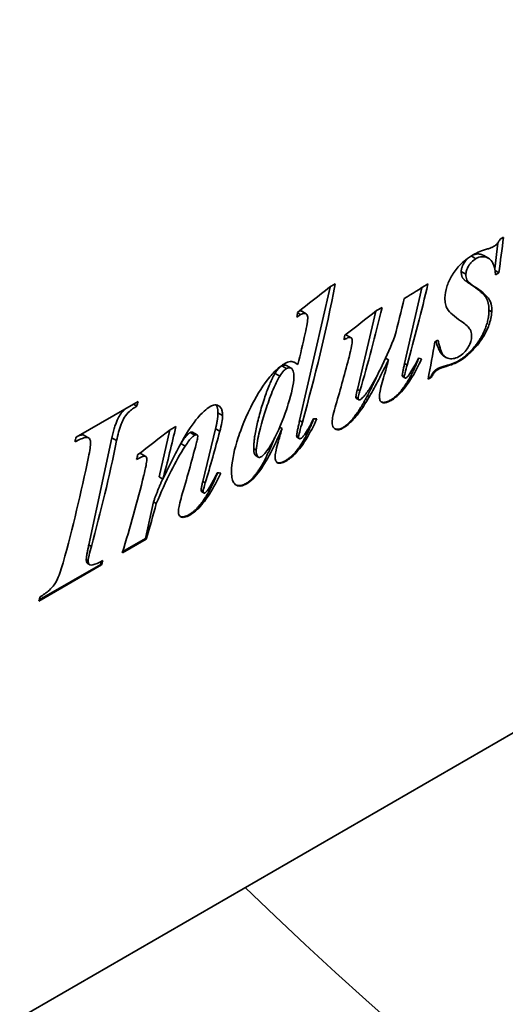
# Model space of a CAD drawing. Header units: millimetres. Extents: x 66 to 1674, y 20 to 1168.
# Tile 15 of 23: x 1441 to 1454, y 327 to 352. Entities that reach past the tile are written whole.
import ezdxf

# ---------------------------------------------------------------- set-up
doc = ezdxf.new("R2010")
doc.units = ezdxf.units.MM
doc.header["$LTSCALE"] = 4
doc.layers.add('Krawędzie widoczne(ISO)', color=7, linetype='Continuous', lineweight=35, true_color=0x262659)
doc.layers.add('Widoczne krawędzie styczne(ISO)', color=7, linetype='Continuous', lineweight=35, true_color=0x1a1a3e)

msp = doc.modelspace()

# ---------------------------------------------------------------- linework, layer by layer
at = {"layer": 'Krawędzie widoczne(ISO)'}
for p, q in [((1407.18, 306.58), (1485.366, 351.72)), ((1453.496, 346.115), (1453.583, 346.165)), ((1453.437, 346.017), (1453.362, 345.365)), ((1453.199, 345.631), (1453.08, 345.7)), ((1453.465, 345.261), (1453.37, 345.316)), ((1453.465, 345.261), (1453.378, 345.21)), ((1449.158, 344.897), (1448.381, 341.49)), ((1449.144, 344.889), (1449.292, 344.974)), ((1451.497, 344.878), (1451.059, 342.942)), ((1450.343, 344.294), (1450.485, 344.377)), ((1448.546, 344.212), (1448.434, 344.276)), ((1450.325, 344.281), (1449.855, 342.283)), ((1449.695, 343.601), (1449.577, 343.669)), ((1451.834, 343.498), (1451.91, 343.542)), ((1450.649, 343.038), (1450.576, 343.08)), ((1452.118, 343.097), (1452.079, 343.119)), ((1448.166, 342.821), (1448.046, 342.891)), ((1448.337, 342.921), (1448.239, 342.978)), ((1451.067, 342.577), (1451.022, 342.603)), ((1451.746, 342.597), (1451.659, 342.546)), ((1451.73, 342.606), (1451.663, 342.568)), ((1451.746, 342.597), (1451.73, 342.606)), ((1442.674, 341.065), (1444.256, 341.978)), ((1444.227, 341.857), (1444.137, 341.909)), ((1449.884, 342.022), (1449.83, 342.053)), ((1445.074, 341.252), (1445.225, 341.339)), ((1447.932, 341.283), (1447.871, 341.318)), ((1442.994, 341.047), (1442.883, 341.11)), ((1445.067, 341.247), (1444.795, 340.051)), ((1445.764, 341.122), (1445.648, 341.188)), ((1446.234, 341.278), (1445.909, 339.932)), ((1443.59, 341.045), (1443.002, 338.314)), ((1448.369, 341.028), (1448.323, 341.054)), ((1444.453, 340.571), (1444.335, 340.639)), ((1447.323, 340.556), (1447.268, 340.587)), ((1444.893, 339.994), (1444.795, 340.051)), ((1445.935, 339.641), (1445.888, 339.668)), ((1444.65, 339.412), (1444.444, 338.476)), ((1444.723, 339.369), (1444.65, 339.412)), ((1444.466, 338.463), (1443.856, 338.111)), ((1444.444, 338.476), (1443.865, 338.142)), ((1444.466, 338.463), (1444.444, 338.476)), ((1443.325, 337.804), (1441.722, 336.879)), ((1443.303, 337.817), (1441.731, 336.91)), ((1443.016, 337.81), (1442.98, 337.831)), ((1443.319, 337.894), (1443.303, 337.817)), ((1443.325, 337.804), (1443.303, 337.817))]:
    msp.add_line(p, q, dxfattribs=at)
for centre, major_axis, ratio, start_param, end_param in [((1426.607, 361.872), (-14.216, 35.672), 0.652276, 3.990518, 4.017821), ((1416.454, 356.011), (-156.306, -119.454), 0.146522, 1.663368, 1.668654), ((1422.017, 359.223), (-6.511, 38.859), 0.706238, 4.123134, 4.221906), ((1429.418, 363.495), (-772.962, -476.925), 0.030211, 1.580143, 1.580926), ((1424.714, 360.78), (-6.693, 38.797), 0.705561, 4.116242, 4.174993), ((1424.117, 360.435), (6.248, -38.947), 0.707177, 1.015021, 1.042033), ((1423.526, 360.094), (-5.861, 39.075), 0.708475, 4.135015, 4.195036), ((1421.158, 358.726), (10.427, -37.387), 0.686044, 0.988148, 0.991574), ((1423.917, 360.319), (-153.823, -117.999), 0.148799, 1.623386, 1.62867), ((1421.437, 358.888), (5.993, -39.032), 0.708042, 1.043699, 1.065616), ((1422.603, 359.561), (10.097, -37.522), 0.688251, 0.954694, 0.958021), ((1425.12, 361.014), (14.103, -35.727), 0.653544, 0.794122, 0.823653), ((1422.913, 359.74), (5.807, -39.093), 0.708647, 0.994453, 1.029814), ((1421.907, 359.159), (-48.062, 15.907), 0.156299, 2.282502, 2.284561), ((1424.097, 360.423), (7.017, -38.685), 0.704295, 0.966678, 0.981674), ((1416.945, 356.294), (-3.029, 39.936), 0.715156, 4.288897, 4.292127), ((1418.264, 357.056), (-6.563, 38.841), 0.706045, 4.1423, 4.180178), ((1418.416, 357.143), (-58.909, 8.374), 0.223635, 2.142882, 2.144549), ((1415.419, 355.413), (6.524, -38.854), 0.706189, 1.074058, 1.077288), ((1418.663, 357.286), (-157.797, -120.327), 0.145188, 1.622385, 1.627669), ((1419.616, 357.836), (-5.358, 39.238), 0.710016, 4.143259, 4.180484), ((1421.473, 358.909), (5.84, -39.082), 0.708543, 0.99122, 1.000239), ((1416.623, 356.108), (-7.546, 38.498), 0.702073, 4.098905, 4.175658), ((1419.001, 357.481), (5.692, -39.13), 0.709012, 0.994932, 1.032842), ((1415.907, 355.695), (7.407, -38.547), 0.702675, 0.960258, 1.037011), ((1417.328, 356.515), (7.017, -38.685), 0.704295, 1.020344, 1.023671), ((1417.663, 356.709), (6.539, -38.849), 0.706136, 0.957107, 1.013761), ((1416.443, 356.004), (-53.179, 12.428), 0.197445, 2.211868, 2.213829), ((1418.246, 357.045), (-7.186, 38.626), 0.703608, 4.084967, 4.111259), ((1417.063, 356.362), (-8.174, 38.269), 0.69916, 4.063935, 4.067175), ((1415.53, 355.477), (6.524, -38.854), 0.706189, 0.957416, 0.960657), ((1466.28, 384.778), (42.857, -74.231), 0.57735, 5.173935, 6.852137)]:
    msp.add_ellipse(centre, major_axis=major_axis, ratio=ratio, start_param=start_param, end_param=end_param, dxfattribs=at)
for points, degree, knots in [([(1453.345, 345.937), (1453.369, 345.951), (1453.393, 345.969), (1453.431, 346.009), (1453.446, 346.027), (1453.473, 346.069), (1453.485, 346.092), (1453.496, 346.115)], 3, [0, 0, 0, 0, 0.01797219, 0.01797219, 0.0305826, 0.0305826, 0.04412903, 0.04412903, 0.04412903, 0.04412903]), ([(1452.812, 345.72), (1452.867, 345.751), (1452.923, 345.778), (1453.042, 345.827), (1453.109, 345.849), (1453.174, 345.868)], 3, [0, 0, 0, 0, 0.04036273, 0.04036273, 0.08976104, 0.08976104, 0.08976104, 0.08976104]), ([(1453.174, 345.868), (1453.205, 345.877), (1453.239, 345.888), (1453.295, 345.911), (1453.321, 345.923), (1453.345, 345.937)], 3, [0, 0, 0, 0, 0.02404109, 0.02404109, 0.04200264, 0.04200264, 0.04200264, 0.04200264]), ([(1452.09, 344.618), (1452.092, 344.708), (1452.107, 344.803), (1452.167, 344.995), (1452.207, 345.084), (1452.315, 345.272), (1452.38, 345.36), (1452.508, 345.496), (1452.563, 345.546), (1452.683, 345.64), (1452.748, 345.683), (1452.812, 345.72)], 3, [0, 0, 0, 0, 0.0583472, 0.0583472, 0.1114644, 0.1114644, 0.1718946, 0.1718946, 0.2142399, 0.2142399, 0.2617984, 0.2617984, 0.2617984, 0.2617984]), ([(1452.707, 345.654), (1452.631, 345.596), (1452.506, 345.393), (1452.506, 345.29)], 2, [0.248096, 0.248096, 0.248096, 1, 2, 2, 2]), ([(1452.88, 345.62), (1452.842, 345.598), (1452.804, 345.569), (1452.746, 345.509), (1452.718, 345.475), (1452.669, 345.393), (1452.652, 345.357), (1452.635, 345.304), (1452.631, 345.287), (1452.626, 345.254), (1452.624, 345.237), (1452.624, 345.222)], 3, [0, 0, 0, 0, 0.02842545, 0.02842545, 0.04589716, 0.04589716, 0.05818706, 0.05818706, 0.0640509, 0.0640509, 0.07007727, 0.07007727, 0.07007727, 0.07007727]), ([(1453.378, 345.21), (1453.374, 345.322), (1453.356, 345.426), (1453.293, 345.549), (1453.254, 345.606), (1453.133, 345.664), (1453.086, 345.675), (1453.008, 345.669), (1452.983, 345.664), (1452.932, 345.646), (1452.906, 345.635), (1452.88, 345.62)], 3, [0, 0, 0, 0, 0.0757539, 0.0757539, 0.1149227, 0.1149227, 0.1362507, 0.1362507, 0.1459382, 0.1459382, 0.1554597, 0.1554597, 0.1554597, 0.1554597]), ([(1452.624, 345.222), (1452.623, 345.168), (1452.631, 345.121), (1452.659, 345.058), (1452.683, 345.013), (1452.786, 344.948)], 3, [0, 0, 0, 0, 0.03474915, 0.03474915, 0.05633735, 0.05633735, 0.05633735, 0.05633735]), ([(1452.786, 344.948), (1452.921, 344.859), (1453.115, 344.724), (1453.212, 344.599), (1453.249, 344.549), (1453.284, 344.399), (1453.289, 344.333), (1453.285, 344.261)], 3, [0, 0, 0, 0, 0.1518719, 0.1518719, 0.1760696, 0.1760696, 0.191938, 0.191938, 0.191938, 0.191938]), ([(1452.145, 344.348), (1452.125, 344.381), (1452.111, 344.42), (1452.092, 344.511), (1452.089, 344.563), (1452.09, 344.618)], 3, [0, 0, 0, 0, 0.03362516, 0.03362516, 0.06948136, 0.06948136, 0.06948136, 0.06948136]), ([(1452.491, 344.033), (1452.421, 344.08), (1452.347, 344.134), (1452.23, 344.238), (1452.178, 344.292), (1452.145, 344.348)], 3, [0, 0, 0, 0, 0.0811279, 0.0811279, 0.146986, 0.146986, 0.146986, 0.146986]), ([(1448.407, 344.192), (1448.392, 344.184), (1448.378, 344.174), (1448.346, 344.153), (1448.329, 344.141), (1448.312, 344.128)], 3, [0, 0, 0, 0, 0.01069062, 0.01069062, 0.02343122, 0.02343122, 0.02343122, 0.02343122]), ([(1448.434, 344.276), (1448.43, 344.279), (1448.404, 344.29), (1448.379, 344.287)], 2, [0.8979592, 0.8979592, 0.8979592, 1, 1.4152081, 1.4152081, 1.4152081]), ([(1448.588, 344.128), (1448.587, 344.147), (1448.584, 344.164), (1448.57, 344.192), (1448.561, 344.202), (1448.537, 344.217), (1448.52, 344.225), (1448.482, 344.222), (1448.468, 344.219), (1448.438, 344.209), (1448.423, 344.201), (1448.407, 344.192)], 3, [0, 0, 0, 0, 0.01228971, 0.01228971, 0.02443584, 0.02443584, 0.03696848, 0.03696848, 0.04351889, 0.04351889, 0.05070193, 0.05070193, 0.05070193, 0.05070193]), ([(1448.522, 343.711), (1448.54, 343.793), (1448.56, 343.885), (1448.581, 344.023), (1448.588, 344.083), (1448.588, 344.128)], 3, [0, 0, 0, 0, 0.04749459, 0.04749459, 0.08082644, 0.08082644, 0.08082644, 0.08082644]), ([(1453.285, 344.261), (1453.279, 344.154), (1453.254, 344.042), (1453.195, 343.878), (1453.172, 343.82), (1453.087, 343.648), (1453.021, 343.545), (1452.875, 343.36), (1452.78, 343.255), (1452.6, 343.099), (1452.527, 343.047), (1452.454, 343.005)], 3, [0, 0, 0, 0, 0.0707404, 0.0707404, 0.0975146, 0.0975146, 0.144346, 0.144346, 0.1871127, 0.1871127, 0.2155964, 0.2155964, 0.2155964, 0.2155964]), ([(1452.771, 343.606), (1452.775, 343.672), (1452.768, 343.728), (1452.739, 343.802), (1452.729, 343.819), (1452.678, 343.894), (1452.59, 343.965), (1452.491, 344.033)], 3, [0, 0, 0, 0, 0.0439734, 0.0439734, 0.0675654, 0.0675654, 0.183867, 0.183867, 0.183867, 0.183867]), ([(1449.724, 343.532), (1449.724, 343.549), (1449.722, 343.564), (1449.713, 343.584), (1449.708, 343.593), (1449.686, 343.607), (1449.673, 343.609), (1449.644, 343.609), (1449.629, 343.606), (1449.577, 343.585), (1449.543, 343.566), (1449.514, 343.55)], 3, [0, 0, 0, 0, 0.01083038, 0.01083038, 0.01745282, 0.01745282, 0.02376353, 0.02376353, 0.0306043, 0.0306043, 0.03888742, 0.03888742, 0.03888742, 0.03888742]), ([(1450.232, 342.41), (1450.324, 342.566), (1450.411, 342.733), (1450.605, 343.137), (1450.714, 343.393), (1450.811, 343.64)], 3, [0, 0, 0, 0, 0.0954726, 0.0954726, 0.2392976, 0.2392976, 0.2392976, 0.2392976]), ([(1452.445, 343.12), (1452.489, 343.146), (1452.533, 343.178), (1452.62, 343.265), (1452.652, 343.309), (1452.701, 343.385), (1452.725, 343.43), (1452.759, 343.522), (1452.768, 343.565), (1452.771, 343.606)], 3, [0, 0, 0, 0, 0.0327586, 0.0327586, 0.0673607, 0.0673607, 0.1149694, 0.1149694, 0.1619162, 0.1619162, 0.1619162, 0.1619162]), ([(1449.651, 343.136), (1449.67, 343.215), (1449.69, 343.306), (1449.715, 343.441), (1449.723, 343.496), (1449.724, 343.532)], 3, [0, 0, 0, 0, 0.04690026, 0.04690026, 0.08089186, 0.08089186, 0.08089186, 0.08089186]), ([(1451.858, 343.512), (1451.93, 343.285), (1452.029, 343.148), (1452.079, 343.119)], 2, [0.133992, 0.133992, 0.133992, 1, 1.506667, 1.506667, 1.506667]), ([(1451.91, 343.542), (1451.941, 343.414), (1451.983, 343.266), (1452.052, 343.15), (1452.089, 343.101), (1452.21, 343.062), (1452.262, 343.063), (1452.345, 343.075), (1452.394, 343.09), (1452.445, 343.12)], 3, [0, 0, 0, 0, 0.1036893, 0.1036893, 0.1467365, 0.1467365, 0.1772728, 0.1772728, 0.2148707, 0.2148707, 0.2148707, 0.2148707]), ([(1451.166, 342.648), (1451.201, 342.695), (1451.239, 342.757), (1451.321, 342.9), (1451.371, 342.995), (1451.414, 343.081)], 3, [0, 0, 0, 0, 0.03098291, 0.03098291, 0.07505705, 0.07505705, 0.07505705, 0.07505705]), ([(1446.646, 340.26), (1446.661, 340.507), (1446.719, 340.773), (1446.84, 341.134), (1446.951, 341.462), (1447.255, 342.071), (1447.409, 342.33), (1447.646, 342.639), (1447.723, 342.719), (1447.855, 342.843), (1447.928, 342.9), (1448.003, 342.943)], 3, [0, 0, 0, 0, 0.1647822, 0.1647822, 0.2122206, 0.2122206, 0.2436909, 0.2436909, 0.2625423, 0.2625423, 0.2848803, 0.2848803, 0.2848803, 0.2848803]), ([(1448.003, 342.943), (1448.05, 342.971), (1448.097, 342.988), (1448.169, 342.996), (1448.197, 342.993), (1448.27, 342.967), (1448.306, 342.945), (1448.337, 342.921)], 3, [0, 0, 0, 0, 0.03523259, 0.03523259, 0.05796257, 0.05796257, 0.08222325, 0.08222325, 0.08222325, 0.08222325]), ([(1448.233, 342.603), (1448.234, 342.655), (1448.231, 342.709), (1448.209, 342.777), (1448.197, 342.799), (1448.173, 342.817), (1448.157, 342.829), (1448.121, 342.836), (1448.106, 342.835), (1448.076, 342.828), (1448.06, 342.822), (1448.044, 342.813)], 3, [0, 0, 0, 0, 0.03396906, 0.03396906, 0.05484013, 0.05484013, 0.06144635, 0.06144635, 0.06522139, 0.06522139, 0.06897075, 0.06897075, 0.06897075, 0.06897075]), ([(1450.649, 343.038), (1450.567, 342.868), (1450.478, 342.688), (1450.328, 342.398), (1450.237, 342.224), (1450.164, 342.101)], 3, [0, 0, 0, 0, 0.1005503, 0.1005503, 0.1755466, 0.1755466, 0.1755466, 0.1755466]), ([(1451.493, 343.066), (1451.414, 342.89), (1451.321, 342.705), (1451.135, 342.41), (1451.044, 342.286), (1450.907, 342.146), (1450.869, 342.112), (1450.793, 342.05), (1450.755, 342.024), (1450.716, 342.002)], 3, [0, 0, 0, 0, 0.1044519, 0.1044519, 0.1830561, 0.1830561, 0.2115246, 0.2115246, 0.2399493, 0.2399493, 0.2399493, 0.2399493]), ([(1451.123, 342.904), (1451.107, 342.843), (1451.086, 342.767), (1451.06, 342.664), (1451.05, 342.625), (1451.049, 342.612)], 3, [0, 0, 0, 0, 0.03700044, 0.03700044, 0.06304139, 0.06304139, 0.06304139, 0.06304139]), ([(1452.118, 342.87), (1452.082, 342.86), (1452.042, 342.848), (1451.978, 342.824), (1451.948, 342.811), (1451.921, 342.795)], 3, [0, 0, 0, 0, 0.02870915, 0.02870915, 0.04874322, 0.04874322, 0.04874322, 0.04874322]), ([(1452.454, 343.005), (1452.403, 342.976), (1452.351, 342.952), (1452.24, 342.907), (1452.178, 342.887), (1452.118, 342.87)], 3, [0, 0, 0, 0, 0.03773385, 0.03773385, 0.08465884, 0.08465884, 0.08465884, 0.08465884]), ([(1447.875, 342.624), (1447.819, 342.537), (1447.77, 342.433), (1447.665, 342.191), (1447.605, 342.027), (1447.504, 341.727), (1447.418, 341.466), (1447.316, 341.048), (1447.284, 340.881), (1447.276, 340.734)], 3, [0, 0, 0, 0, 0.0542867, 0.0542867, 0.1414149, 0.1414149, 0.230732, 0.230732, 0.2870343, 0.2870343, 0.2870343, 0.2870343]), ([(1447.57, 340.745), (1447.657, 340.872), (1447.734, 341.019), (1447.931, 341.439), (1448.038, 341.746), (1448.174, 342.176), (1448.23, 342.42), (1448.233, 342.603)], 3, [0, 0, 0, 0, 0.0811146, 0.0811146, 0.2490169, 0.2490169, 0.5036636, 0.5036636, 0.5036636, 0.5036636]), ([(1448.044, 342.813), (1448.023, 342.8), (1448.001, 342.783), (1447.942, 342.723), (1447.906, 342.673), (1447.875, 342.624)], 3, [0, 0, 0, 0, 0.01613387, 0.01613387, 0.04682022, 0.04682022, 0.04682022, 0.04682022]), ([(1451.001, 342.64), (1451.001, 342.618), (1451.02, 342.604), (1451.022, 342.603)], 2, [0, 0, 0, 1, 1.111111, 1.111111, 1.111111]), ([(1451.049, 342.612), (1451.049, 342.606), (1451.05, 342.601), (1451.053, 342.59), (1451.057, 342.585), (1451.068, 342.575), (1451.074, 342.573), (1451.082, 342.573), (1451.086, 342.573), (1451.093, 342.575), (1451.097, 342.577), (1451.1, 342.579)], 3, [0, 0, 0, 0, 0.00404169, 0.00404169, 0.00974113, 0.00974113, 0.01807517, 0.01807517, 0.02295932, 0.02295932, 0.02777282, 0.02777282, 0.02777282, 0.02777282]), ([(1451.1, 342.579), (1451.11, 342.585), (1451.119, 342.592), (1451.142, 342.614), (1451.154, 342.631), (1451.166, 342.648)], 3, [0, 0, 0, 0, 0.00687693, 0.00687693, 0.01768403, 0.01768403, 0.01768403, 0.01768403]), ([(1451.921, 342.795), (1451.892, 342.778), (1451.863, 342.758), (1451.825, 342.722), (1451.812, 342.707), (1451.777, 342.654), (1451.76, 342.624), (1451.746, 342.597)], 3, [0, 0, 0, 0, 0.02147468, 0.02147468, 0.03235336, 0.03235336, 0.04333573, 0.04333573, 0.04333573, 0.04333573]), ([(1449.931, 342.025), (1449.948, 342.035), (1449.965, 342.049), (1450.012, 342.093), (1450.042, 342.129), (1450.126, 342.238), (1450.184, 342.329), (1450.232, 342.41)], 3, [0, 0, 0, 0, 0.01258269, 0.01258269, 0.03581212, 0.03581212, 0.08553956, 0.08553956, 0.08553956, 0.08553956]), ([(1450.419, 342.119), (1450.423, 342.17), (1450.433, 342.227), (1450.461, 342.358), (1450.483, 342.439), (1450.506, 342.517)], 3, [0, 0, 0, 0, 0.03437132, 0.03437132, 0.08113523, 0.08113523, 0.08113523, 0.08113523]), ([(1450.164, 342.101), (1450.064, 341.934), (1449.952, 341.759), (1449.768, 341.525), (1449.709, 341.468), (1449.61, 341.375), (1449.553, 341.33), (1449.496, 341.298)], 3, [0, 0, 0, 0, 0.1028338, 0.1028338, 0.1823101, 0.1823101, 0.2825472, 0.2825472, 0.2825472, 0.2825472]), ([(1449.921, 342.245), (1449.91, 342.206), (1449.897, 342.161), (1449.881, 342.094), (1449.875, 342.067), (1449.874, 342.049)], 3, [0, 0, 0, 0, 0.02325193, 0.02325193, 0.0404873, 0.0404873, 0.0404873, 0.0404873]), ([(1450.716, 342.002), (1450.665, 341.972), (1450.613, 341.95), (1450.526, 341.937), (1450.499, 341.944), (1450.458, 341.966), (1450.442, 341.984), (1450.426, 342.025), (1450.422, 342.041), (1450.418, 342.077), (1450.418, 342.097), (1450.419, 342.119)], 3, [0, 0, 0, 0, 0.0380829, 0.0380829, 0.0718737, 0.0718737, 0.1095822, 0.1095822, 0.1304782, 0.1304782, 0.1525537, 0.1525537, 0.1525537, 0.1525537]), ([(1444.227, 341.857), (1444.154, 341.815), (1444.077, 341.761), (1443.952, 341.634), (1443.917, 341.581), (1443.867, 341.498), (1443.843, 341.444), (1443.776, 341.267), (1443.739, 341.117), (1443.71, 340.976)], 3, [0, 0, 0, 0, 0.0543757, 0.0543757, 0.0999007, 0.0999007, 0.1605701, 0.1605701, 0.3102958, 0.3102958, 0.3102958, 0.3102958]), ([(1445.384, 340.964), (1445.525, 341.208), (1445.661, 341.418), (1445.806, 341.589), (1445.869, 341.661), (1445.996, 341.775), (1446.047, 341.814), (1446.099, 341.844)], 3, [0, 0, 0, 0, 0.1478923, 0.1478923, 0.1785034, 0.1785034, 0.1982496, 0.1982496, 0.1982496, 0.1982496]), ([(1446.099, 341.844), (1446.139, 341.867), (1446.178, 341.882), (1446.25, 341.889), (1446.282, 341.882), (1446.343, 341.85), (1446.368, 341.822), (1446.396, 341.764), (1446.403, 341.739), (1446.413, 341.682), (1446.415, 341.649), (1446.415, 341.616)], 3, [0, 0, 0, 0, 0.0298629, 0.0298629, 0.0583024, 0.0583024, 0.0935236, 0.0935236, 0.1153892, 0.1153892, 0.1389327, 0.1389327, 0.1389327, 0.1389327]), ([(1449.214, 341.482), (1449.218, 341.532), (1449.228, 341.591), (1449.258, 341.722), (1449.282, 341.807), (1449.306, 341.886)], 3, [0, 0, 0, 0, 0.03373837, 0.03373837, 0.08154923, 0.08154923, 0.08154923, 0.08154923]), ([(1449.874, 342.049), (1449.873, 342.042), (1449.874, 342.036), (1449.877, 342.029), (1449.879, 342.026), (1449.882, 342.023), (1449.885, 342.021), (1449.887, 342.02)], 3, [0, 0, 0, 0, 0.004543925, 0.004543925, 0.007102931, 0.007102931, 0.009769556, 0.009769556, 0.009769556, 0.009769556]), ([(1449.887, 342.02), (1449.893, 342.017), (1449.899, 342.016), (1449.914, 342.017), (1449.922, 342.021), (1449.931, 342.025)], 3, [0, 0, 0, 0, 0.00623093, 0.00623093, 0.01249246, 0.01249246, 0.01249246, 0.01249246]), ([(1450.7, 342.011), (1450.552, 341.926), (1450.466, 341.963), (1450.466, 341.963)], 2, [0, 0, 0, 1, 1.0006, 1.0006, 1.0006]), ([(1443.95, 341.802), (1443.855, 341.72), (1443.678, 341.446), (1443.59, 341.045)], 2, [0.438911, 0.438911, 0.438911, 1, 2, 2, 2]), ([(1446.415, 341.616), (1446.414, 341.561), (1446.407, 341.5), (1446.383, 341.367), (1446.365, 341.29), (1446.344, 341.215)], 3, [0, 0, 0, 0, 0.03594139, 0.03594139, 0.08019199, 0.08019199, 0.08019199, 0.08019199]), ([(1448.818, 341.534), (1448.74, 341.356), (1448.646, 341.169), (1448.459, 340.869), (1448.366, 340.742), (1448.226, 340.599), (1448.188, 340.564), (1448.111, 340.502), (1448.072, 340.475), (1448.033, 340.453)], 3, [0, 0, 0, 0, 0.10535, 0.10535, 0.1856453, 0.1856453, 0.2144975, 0.2144975, 0.2433275, 0.2433275, 0.2433275, 0.2433275]), ([(1448.451, 341.45), (1448.429, 341.372), (1448.402, 341.279), (1448.366, 341.137), (1448.355, 341.089), (1448.354, 341.067)], 3, [0, 0, 0, 0, 0.04660026, 0.04660026, 0.08640889, 0.08640889, 0.08640889, 0.08640889]), ([(1448.502, 341.127), (1448.539, 341.176), (1448.576, 341.236), (1448.651, 341.367), (1448.695, 341.454), (1448.734, 341.533)], 3, [0, 0, 0, 0, 0.03239384, 0.03239384, 0.08009057, 0.08009057, 0.08009057, 0.08009057]), ([(1449.496, 341.298), (1449.456, 341.274), (1449.418, 341.26), (1449.349, 341.251), (1449.32, 341.256), (1449.259, 341.287), (1449.242, 341.314), (1449.223, 341.358), (1449.218, 341.379), (1449.212, 341.427), (1449.212, 341.454), (1449.214, 341.482)], 3, [0, 0, 0, 0, 0.0297439, 0.0297439, 0.0577351, 0.0577351, 0.0968861, 0.0968861, 0.1263776, 0.1263776, 0.1575704, 0.1575704, 0.1575704, 0.1575704]), ([(1442.883, 341.11), (1442.874, 341.116), (1442.823, 341.13), (1442.716, 341.089)], 2, [0.8395062, 0.8395062, 0.8395062, 1, 1.5975416, 1.5975416, 1.5975416]), ([(1445.703, 341.115), (1445.681, 341.103), (1445.659, 341.085), (1445.583, 341.012), (1445.523, 340.931), (1445.46, 340.835)], 3, [0, 0, 0, 0, 0.01617222, 0.01617222, 0.05920481, 0.05920481, 0.05920481, 0.05920481]), ([(1445.648, 341.188), (1445.646, 341.19), (1445.619, 341.2), (1445.587, 341.182)], 2, [0.869565, 0.869565, 0.869565, 1, 2, 2, 2]), ([(1445.781, 341.085), (1445.781, 341.094), (1445.78, 341.101), (1445.774, 341.113), (1445.77, 341.117), (1445.76, 341.124), (1445.752, 341.128), (1445.736, 341.127), (1445.729, 341.126), (1445.716, 341.122), (1445.71, 341.119), (1445.703, 341.115)], 3, [0, 0, 0, 0, 0.00536264, 0.00536264, 0.01083097, 0.01083097, 0.01632238, 0.01632238, 0.01922781, 0.01922781, 0.02223597, 0.02223597, 0.02223597, 0.02223597]), ([(1445.743, 340.897), (1445.753, 340.934), (1445.763, 340.975), (1445.776, 341.037), (1445.78, 341.065), (1445.781, 341.085)], 3, [0, 0, 0, 0, 0.02167352, 0.02167352, 0.03739883, 0.03739883, 0.03739883, 0.03739883]), ([(1447.932, 341.283), (1447.856, 341.104), (1447.77, 340.917), (1447.585, 340.551), (1447.473, 340.352), (1447.363, 340.202)], 3, [0, 0, 0, 0, 0.1049971, 0.1049971, 0.2186215, 0.2186215, 0.2186215, 0.2186215]), ([(1448.354, 341.067), (1448.353, 341.057), (1448.354, 341.049), (1448.359, 341.036), (1448.363, 341.031), (1448.372, 341.025), (1448.379, 341.023), (1448.39, 341.023), (1448.394, 341.024), (1448.4, 341.026), (1448.404, 341.028), (1448.407, 341.03)], 3, [0, 0, 0, 0, 0.00633548, 0.00633548, 0.01219583, 0.01219583, 0.01732476, 0.01732476, 0.01916816, 0.01916816, 0.02098398, 0.02098398, 0.02098398, 0.02098398]), ([(1448.407, 341.03), (1448.419, 341.037), (1448.432, 341.047), (1448.465, 341.078), (1448.485, 341.103), (1448.502, 341.127)], 3, [0, 0, 0, 0, 0.00924116, 0.00924116, 0.02516038, 0.02516038, 0.02516038, 0.02516038]), ([(1443.044, 340.93), (1443.044, 340.959), (1443.039, 340.985), (1443.021, 341.024), (1443.009, 341.037), (1442.973, 341.059), (1442.952, 341.058), (1442.867, 341.051), (1442.745, 340.995), (1442.65, 340.947)], 3, [0, 0, 0, 0, 0.0181723, 0.0181723, 0.0335808, 0.0335808, 0.0553491, 0.0553491, 0.1694559, 0.1694559, 0.1694559, 0.1694559]), ([(1442.994, 340.563), (1443.009, 340.634), (1443.023, 340.711), (1443.039, 340.829), (1443.045, 340.885), (1443.044, 340.93)], 3, [0, 0, 0, 0, 0.04135549, 0.04135549, 0.06995545, 0.06995545, 0.06995545, 0.06995545]), ([(1445.46, 340.835), (1445.33, 340.633), (1445.211, 340.417), (1444.966, 339.931), (1444.839, 339.645), (1444.723, 339.369)], 3, [0, 0, 0, 0, 0.1259693, 0.1259693, 0.2886637, 0.2886637, 0.2886637, 0.2886637]), ([(1444.893, 339.994), (1444.981, 340.175), (1445.076, 340.369), (1445.229, 340.675), (1445.313, 340.839), (1445.384, 340.964)], 3, [0, 0, 0, 0, 0.1069355, 0.1069355, 0.1820798, 0.1820798, 0.1820798, 0.1820798]), ([(1447.757, 340.576), (1447.76, 340.623), (1447.771, 340.68), (1447.797, 340.806), (1447.819, 340.889), (1447.841, 340.966)], 3, [0, 0, 0, 0, 0.03160775, 0.03160775, 0.07863177, 0.07863177, 0.07863177, 0.07863177]), ([(1444.482, 340.497), (1444.482, 340.515), (1444.48, 340.533), (1444.468, 340.56), (1444.46, 340.567), (1444.444, 340.576), (1444.432, 340.579), (1444.394, 340.578), (1444.37, 340.569), (1444.314, 340.545), (1444.265, 340.519), (1444.219, 340.493)], 3, [0, 0, 0, 0, 0.0120596, 0.0120596, 0.0242507, 0.0242507, 0.0439075, 0.0439075, 0.0833237, 0.0833237, 0.1664592, 0.1664592, 0.1664592, 0.1664592]), ([(1447.209, 340.773), (1447.209, 340.642), (1447.259, 340.593), (1447.268, 340.587)], 2, [0, 0, 0, 1, 1.22449, 1.22449, 1.22449]), ([(1447.276, 340.734), (1447.273, 340.687), (1447.275, 340.642), (1447.289, 340.595), (1447.297, 340.574), (1447.327, 340.552), (1447.338, 340.548), (1447.359, 340.548), (1447.365, 340.549), (1447.379, 340.553), (1447.386, 340.556), (1447.393, 340.56)], 3, [0, 0, 0, 0, 0.0316823, 0.0316823, 0.04517925, 0.04517925, 0.05202619, 0.05202619, 0.05508206, 0.05508206, 0.05808816, 0.05808816, 0.05808816, 0.05808816]), ([(1447.393, 340.56), (1447.419, 340.575), (1447.445, 340.596), (1447.507, 340.657), (1447.54, 340.7), (1447.57, 340.745)], 3, [0, 0, 0, 0, 0.0196199, 0.0196199, 0.04776887, 0.04776887, 0.04776887, 0.04776887]), ([(1448.033, 340.453), (1447.986, 340.426), (1447.939, 340.405), (1447.855, 340.392), (1447.831, 340.402), (1447.797, 340.421), (1447.78, 340.439), (1447.763, 340.48), (1447.76, 340.497), (1447.755, 340.534), (1447.755, 340.554), (1447.757, 340.576)], 3, [0, 0, 0, 0, 0.0346311, 0.0346311, 0.0692557, 0.0692557, 0.1314621, 0.1314621, 0.1655522, 0.1655522, 0.2015078, 0.2015078, 0.2015078, 0.2015078]), ([(1444.405, 340.089), (1444.425, 340.169), (1444.445, 340.259), (1444.471, 340.393), (1444.48, 340.453), (1444.482, 340.497)], 3, [0, 0, 0, 0, 0.04730383, 0.04730383, 0.0804998, 0.0804998, 0.0804998, 0.0804998]), ([(1446.367, 340.149), (1446.284, 339.969), (1446.187, 339.779), (1445.997, 339.482), (1445.906, 339.358), (1445.769, 339.219), (1445.732, 339.185), (1445.658, 339.125), (1445.62, 339.099), (1445.583, 339.077)], 3, [0, 0, 0, 0, 0.1067977, 0.1067977, 0.1850328, 0.1850328, 0.2130786, 0.2130786, 0.2407647, 0.2407647, 0.2407647, 0.2407647]), ([(1446.205, 340.008), (1446.215, 340.027), (1446.226, 340.05), (1446.25, 340.097), (1446.266, 340.128), (1446.28, 340.157)], 3, [0, 0, 0, 0, 0.01138623, 0.01138623, 0.02851228, 0.02851228, 0.02851228, 0.02851228]), ([(1447.027, 339.872), (1446.976, 339.842), (1446.927, 339.824), (1446.84, 339.813), (1446.803, 339.819), (1446.74, 339.851), (1446.705, 339.878), (1446.663, 339.977), (1446.653, 340.025), (1446.642, 340.132), (1446.642, 340.195), (1446.646, 340.26)], 3, [0, 0, 0, 0, 0.0378999, 0.0378999, 0.0731264, 0.0731264, 0.1081613, 0.1081613, 0.1314134, 0.1314134, 0.1577697, 0.1577697, 0.1577697, 0.1577697]), ([(1447.363, 340.202), (1447.311, 340.132), (1447.254, 340.064), (1447.14, 339.95), (1447.084, 339.905), (1447.027, 339.872)], 3, [0, 0, 0, 0, 0.04615051, 0.04615051, 0.08835177, 0.08835177, 0.08835177, 0.08835177]), ([(1445.972, 339.896), (1445.959, 339.852), (1445.944, 339.801), (1445.926, 339.732), (1445.919, 339.699), (1445.917, 339.68)], 3, [0, 0, 0, 0, 0.02602711, 0.02602711, 0.04165231, 0.04165231, 0.04165231, 0.04165231]), ([(1446.02, 339.694), (1446.052, 339.739), (1446.082, 339.786), (1446.144, 339.891), (1446.176, 339.95), (1446.205, 340.008)], 3, [0, 0, 0, 0, 0.02895925, 0.02895925, 0.06374505, 0.06374505, 0.06374505, 0.06374505]), ([(1445.288, 339.19), (1445.291, 339.233), (1445.301, 339.287), (1445.327, 339.405), (1445.349, 339.484), (1445.37, 339.557)], 3, [0, 0, 0, 0, 0.02909607, 0.02909607, 0.07333662, 0.07333662, 0.07333662, 0.07333662]), ([(1445.867, 339.709), (1445.867, 339.682), (1445.887, 339.669), (1445.888, 339.668)], 2, [0, 0, 0, 1, 1.066667, 1.066667, 1.066667]), ([(1445.917, 339.68), (1445.917, 339.671), (1445.918, 339.664), (1445.923, 339.651), (1445.927, 339.646), (1445.937, 339.639), (1445.943, 339.637), (1445.953, 339.636), (1445.956, 339.637), (1445.962, 339.638), (1445.965, 339.64), (1445.968, 339.642)], 3, [0, 0, 0, 0, 0.00581978, 0.00581978, 0.01202471, 0.01202471, 0.01726813, 0.01726813, 0.01934204, 0.01934204, 0.02128962, 0.02128962, 0.02128962, 0.02128962]), ([(1445.968, 339.642), (1445.975, 339.646), (1445.983, 339.652), (1446, 339.669), (1446.011, 339.681), (1446.02, 339.694)], 3, [0, 0, 0, 0, 0.00542304, 0.00542304, 0.01369835, 0.01369835, 0.01369835, 0.01369835]), ([(1445.583, 339.077), (1445.532, 339.048), (1445.481, 339.025), (1445.393, 339.012), (1445.367, 339.021), (1445.329, 339.041), (1445.311, 339.06), (1445.294, 339.101), (1445.291, 339.116), (1445.287, 339.151), (1445.286, 339.17), (1445.288, 339.19)], 3, [0, 0, 0, 0, 0.0374629, 0.0374629, 0.0730525, 0.0730525, 0.1245543, 0.1245543, 0.1508024, 0.1508024, 0.178127, 0.178127, 0.178127, 0.178127]), ([(1443.067, 338.276), (1443.047, 338.204), (1443.024, 338.122), (1442.993, 337.994), (1442.983, 337.943), (1442.981, 337.911)], 3, [0, 0, 0, 0, 0.04305101, 0.04305101, 0.07855019, 0.07855019, 0.07855019, 0.07855019]), ([(1441.755, 336.99), (1441.833, 337.035), (1441.918, 337.092), (1442.037, 337.2), (1442.079, 337.245), (1442.132, 337.319), (1442.162, 337.364), (1442.259, 337.569), (1442.308, 337.719), (1442.346, 337.86)], 3, [0, 0, 0, 0, 0.0575352, 0.0575352, 0.0903394, 0.0903394, 0.1051393, 0.1051393, 0.1276077, 0.1276077, 0.1276077, 0.1276077]), ([(1442.981, 337.911), (1442.979, 337.886), (1442.981, 337.863), (1442.993, 337.833), (1442.999, 337.823), (1443.016, 337.808), (1443.027, 337.804), (1443.039, 337.801)], 3, [0, 0, 0, 0, 0.01698305, 0.01698305, 0.02793206, 0.02793206, 0.03938507, 0.03938507, 0.03938507, 0.03938507]), ([(1443.039, 337.801), (1443.057, 337.797), (1443.08, 337.799), (1443.165, 337.817), (1443.254, 337.858), (1443.356, 337.914)], 3, [0, 0, 0, 0, 0.01763511, 0.01763511, 0.06894158, 0.06894158, 0.06894158, 0.06894158])]:
    msp.add_open_spline(points, degree=degree, knots=knots, dxfattribs=at)
for points in [[(1453.08, 345.7), (1452.934, 345.784), (1452.772, 345.696)], [(1452.506, 345.29), (1452.506, 345.201), (1452.567, 345.081), (1452.675, 345.012)], [(1452.675, 345.012), (1453.053, 344.764), (1453.214, 344.503), (1453.214, 344.302)], [(1453.214, 344.302), (1453.214, 344.085), (1453.024, 343.588), (1452.644, 343.134), (1452.438, 343.015)], [(1449.577, 343.669), (1449.566, 343.676), (1449.552, 343.677)], [(1451.423, 343.079), (1451.093, 342.239), (1450.7, 342.011)], [(1447.924, 342.882), (1447.845, 342.836), (1447.755, 342.693)], [(1448.046, 342.891), (1447.993, 342.922), (1447.924, 342.882)], [(1451.059, 342.942), (1451.001, 342.673), (1451.001, 342.64)], [(1452.097, 342.882), (1451.965, 342.849), (1451.896, 342.809)], [(1452.438, 343.015), (1452.3, 342.935), (1452.097, 342.882)], [(1447.755, 342.693), (1447.584, 342.417), (1447.209, 341.136), (1447.209, 340.773)], [(1450.371, 342.659), (1450.208, 342.302), (1450.116, 342.129)], [(1451.896, 342.809), (1451.838, 342.775), (1451.769, 342.696), (1451.73, 342.606)], [(1450.116, 342.129), (1449.902, 341.734), (1449.612, 341.383), (1449.48, 341.307)], [(1449.855, 342.283), (1449.818, 342.13), (1449.818, 342.082)], [(1449.818, 342.082), (1449.818, 342.06), (1449.83, 342.053)], [(1446.248, 341.886), (1446.297, 341.817), (1446.297, 341.684)], [(1446.297, 341.684), (1446.297, 341.531), (1446.234, 341.278)], [(1448.742, 341.533), (1448.412, 340.691), (1448.017, 340.462)], [(1448.381, 341.49), (1448.305, 341.156), (1448.305, 341.095)], [(1445.587, 341.182), (1445.493, 341.128), (1445.359, 340.919)], [(1448.305, 341.095), (1448.305, 341.065), (1448.323, 341.054)], [(1449.48, 341.307), (1449.363, 341.24), (1449.277, 341.28)], [(1447.744, 341.044), (1447.515, 340.484), (1447.335, 340.218)], [(1444.335, 340.639), (1444.319, 340.649), (1444.293, 340.647)], [(1448.017, 340.462), (1447.882, 340.385), (1447.805, 340.418)], [(1446.29, 340.156), (1445.945, 339.309), (1445.563, 339.089)], [(1447.335, 340.218), (1447.169, 339.973), (1447.01, 339.881)], [(1444.884, 339.999), (1444.765, 339.726), (1444.65, 339.412)], [(1445.909, 339.932), (1445.867, 339.755), (1445.867, 339.709)], [(1447.01, 339.881), (1446.86, 339.795), (1446.75, 339.848)], [(1445.563, 339.089), (1445.418, 339.005), (1445.335, 339.039)], [(1443.002, 338.314), (1442.936, 338.023), (1442.936, 337.937)], [(1442.936, 337.937), (1442.936, 337.856), (1442.98, 337.831)]]:
    msp.add_open_spline(points, degree=2, dxfattribs=at)
at = {"layer": 'Widoczne krawędzie styczne(ISO)'}
for p, q in [((1452.88, 345.62), (1452.76, 345.689)), ((1452.624, 345.222), (1452.506, 345.29)), ((1452.786, 344.948), (1452.675, 345.012)), ((1448.407, 344.192), (1448.329, 344.237)), ((1453.285, 344.261), (1453.214, 344.302)), ((1448.044, 342.813), (1447.924, 342.882)), ((1451.123, 342.904), (1451.059, 342.942)), ((1452.118, 342.87), (1452.097, 342.882)), ((1452.454, 343.005), (1452.438, 343.015)), ((1447.875, 342.624), (1447.755, 342.693)), ((1451.049, 342.612), (1451.001, 342.64)), ((1451.921, 342.795), (1451.896, 342.809)), ((1449.874, 342.049), (1449.818, 342.082)), ((1449.921, 342.245), (1449.855, 342.283)), ((1450.164, 342.101), (1450.116, 342.129)), ((1450.716, 342.002), (1450.7, 342.011)), ((1446.415, 341.616), (1446.297, 341.684)), ((1448.451, 341.45), (1448.381, 341.49)), ((1445.703, 341.115), (1445.587, 341.182)), ((1446.344, 341.215), (1446.234, 341.278)), ((1448.354, 341.067), (1448.305, 341.095)), ((1449.496, 341.298), (1449.48, 341.307)), ((1443.71, 340.976), (1443.59, 341.045)), ((1445.46, 340.835), (1445.348, 340.899)), ((1447.276, 340.734), (1447.209, 340.773)), ((1448.033, 340.453), (1448.017, 340.462)), ((1447.363, 340.202), (1447.335, 340.218)), ((1445.972, 339.896), (1445.909, 339.932)), ((1447.027, 339.872), (1447.01, 339.881)), ((1445.917, 339.68), (1445.867, 339.709)), ((1445.583, 339.077), (1445.563, 339.089)), ((1443.067, 338.276), (1443.002, 338.314)), ((1442.981, 337.911), (1442.936, 337.937))]:
    msp.add_line(p, q, dxfattribs=at)

doc.saveas('drawing.dxf')
